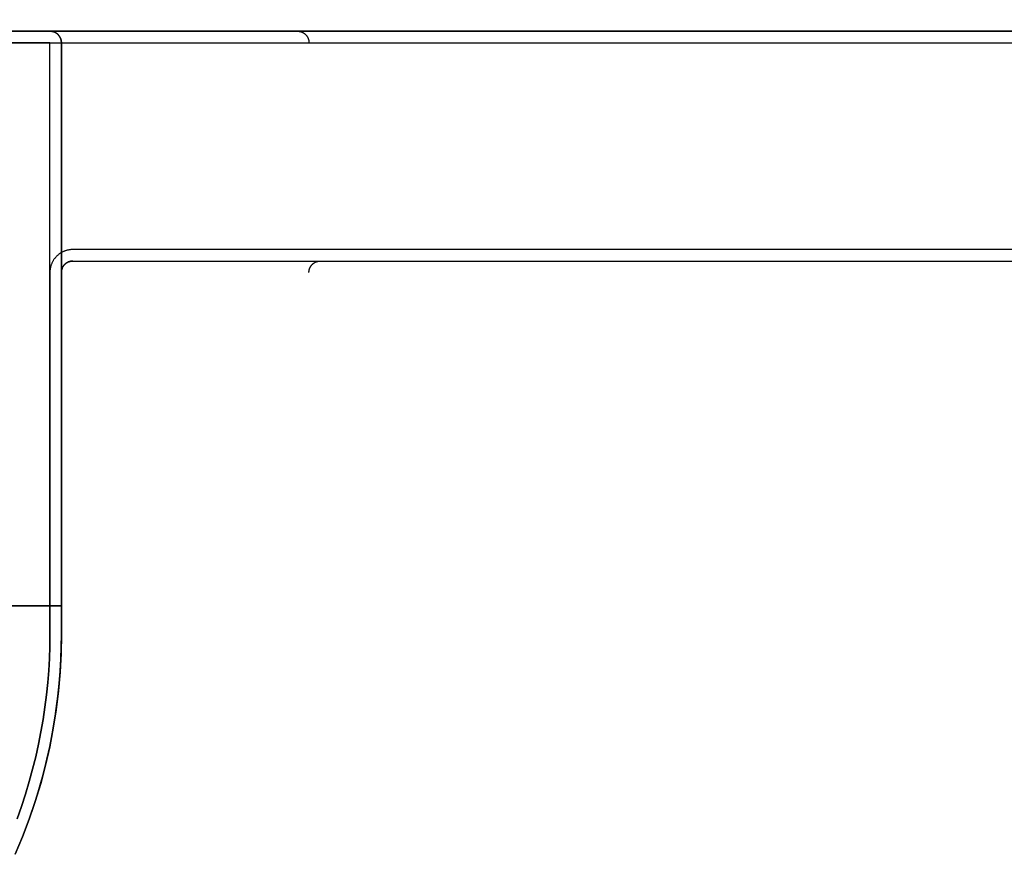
# Model space of a CAD drawing. Header units: millimetres. Extents: x -165 to 165, y -140 to 140.
# Tile 4 of 38: x -147 to -130, y -134 to -120. Entities that reach past the tile are written whole.
import ezdxf

# ---------------------------------------------------------------- set-up
doc = ezdxf.new("R2010")
doc.units = ezdxf.units.MM
doc.header["$MEASUREMENT"] = 0
doc.layers.add('Predefinito', color=5, linetype='Continuous')

# ---------------------------------------------------------------- blocks, each defined once
blk = doc.blocks.new('(#617) SUMATRA')
at = {"layer": 'Predefinito', "extrusion": (0, 1, 0)}
for points in [[(160.7671447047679, 4.747059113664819), (-164.7236053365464, 58.95396950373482)], [(165, -4.97e-14), (146.2, 3.078525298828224)], [(-164.7707041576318, 59.16456785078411), (160.8, 4.944341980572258)], [(146, 3.111275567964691), (-45.00000000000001, 34.38778259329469)], [(146, 4.631253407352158), (-45.00000000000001, 35.90776043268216)], [(-45.00000000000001, 35.9077604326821), (146, 4.631253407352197)], [(-45.00000000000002, 35.9077604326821), (146, 4.631253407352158)], [(-45.00000000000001, 34.38778259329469), (146, 3.111275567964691)], [(146, 4.428589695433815), (-45.00000000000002, 35.70509672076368)], [(145.9999999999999, 3.111275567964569), (-45.00000000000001, 34.38778259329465)], [(145.8, 3.144025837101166), (-45.00000000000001, 34.38778259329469)], [(-44.99999999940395, 59.80000690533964), (145.8, 59.8)], [(146, 59.8), (146.0001165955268, 59.80682822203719), (146.0004662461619, 59.81364848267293), (146.0010485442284, 59.8204528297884), (146.0018628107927, 59.82723332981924), (146.0029080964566, 59.83398207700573), (146.0041831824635, 59.84069120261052), (146.0056865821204, 59.84735288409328), (146.0074165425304, 59.8539593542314), (146.0093710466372, 59.86050291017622), (146.0115478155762, 59.86697592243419), (146.0139443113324, 59.87337084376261), (146.0165577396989, 59.87968021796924), (146.0193850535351, 59.88589668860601), (146.0224229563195, 59.89201300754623), (146.0256679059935, 59.8980220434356), (146.0291161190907, 59.90391679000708), (146.0327635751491, 59.90969037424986), (146.0366060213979, 59.91533606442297), (146.0406389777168, 59.92084727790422), (146.0448577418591, 59.92621758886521), (146.0492573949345, 59.93144073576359), (146.0538328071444, 59.93651062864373), (146.0585786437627, 59.94142135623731), (146.0634893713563, 59.94616719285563), (146.0685592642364, 59.95074260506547), (146.0737824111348, 59.95514225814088), (146.0791527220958, 59.95936102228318), (146.084663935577, 59.96339397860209), (146.0903096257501, 59.96723642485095), (146.0960832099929, 59.9708838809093), (146.1019779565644, 59.97433209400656), (146.1079869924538, 59.97757704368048), (146.114103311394, 59.98061494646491), (146.1203197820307, 59.9834422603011), (146.1266291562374, 59.98605568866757), (146.1330240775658, 59.98845218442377), (146.1394970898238, 59.99062895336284), (146.1460406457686, 59.99258345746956), (146.1526471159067, 59.9943134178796), (146.1593087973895, 59.99581681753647), (146.1660179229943, 59.99709190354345), (146.1727666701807, 59.99813718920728), (146.1795471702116, 59.99895145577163), (146.1863515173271, 59.99953375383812), (146.1931717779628, 59.99988340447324), (146.2, 60.00000000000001)], [(146.2, 60), (146.1931717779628, 59.99988340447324), (146.186351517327, 59.99953375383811), (146.1795471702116, 59.99895145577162), (146.1727666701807, 59.99813718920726), (146.1660179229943, 59.99709190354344), (146.1593087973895, 59.99581681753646), (146.1526471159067, 59.99431341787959), (146.1460406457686, 59.99258345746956), (146.1394970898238, 59.99062895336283), (146.1330240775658, 59.98845218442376), (146.1266291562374, 59.98605568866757), (146.1203197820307, 59.98344226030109), (146.114103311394, 59.9806149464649), (146.1079869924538, 59.97757704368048), (146.1019779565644, 59.97433209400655), (146.0960832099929, 59.9708838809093), (146.0903096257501, 59.96723642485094), (146.084663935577, 59.96339397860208), (146.0791527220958, 59.95936102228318), (146.0737824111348, 59.95514225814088), (146.0685592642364, 59.95074260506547), (146.0634893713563, 59.94616719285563), (146.0585786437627, 59.94142135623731), (146.0538328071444, 59.93651062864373), (146.0492573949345, 59.93144073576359), (146.0448577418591, 59.92621758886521), (146.0406389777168, 59.92084727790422), (146.0366060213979, 59.91533606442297), (146.032763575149, 59.90969037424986), (146.0291161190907, 59.90391679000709), (146.0256679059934, 59.8980220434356), (146.0224229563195, 59.89201300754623), (146.0193850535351, 59.88589668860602), (146.0165577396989, 59.87968021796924), (146.0139443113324, 59.87337084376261), (146.0115478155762, 59.86697592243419), (146.0093710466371, 59.86050291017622), (146.0074165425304, 59.8539593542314), (146.0056865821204, 59.84735288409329), (146.0041831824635, 59.84069120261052), (146.0029080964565, 59.83398207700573), (146.0018628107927, 59.82723332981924), (146.0010485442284, 59.8204528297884), (146.0004662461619, 59.81364848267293), (146.0001165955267, 59.80682822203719), (146, 59.8)], [(146, 59.8), (146.0001165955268, 59.80682822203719), (146.0004662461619, 59.81364848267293), (146.0010485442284, 59.8204528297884), (146.0018628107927, 59.82723332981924), (146.0029080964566, 59.83398207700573), (146.0041831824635, 59.84069120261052), (146.0056865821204, 59.84735288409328), (146.0074165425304, 59.8539593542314), (146.0093710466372, 59.86050291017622), (146.0115478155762, 59.86697592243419), (146.0139443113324, 59.87337084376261), (146.0165577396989, 59.87968021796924), (146.0193850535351, 59.88589668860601), (146.0224229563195, 59.89201300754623), (146.0256679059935, 59.8980220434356), (146.0291161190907, 59.90391679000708), (146.0327635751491, 59.90969037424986), (146.0366060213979, 59.91533606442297), (146.0406389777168, 59.92084727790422), (146.0448577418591, 59.92621758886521), (146.0492573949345, 59.93144073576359), (146.0538328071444, 59.93651062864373), (146.0585786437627, 59.94142135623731), (146.0634893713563, 59.94616719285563), (146.0685592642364, 59.95074260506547), (146.0737824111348, 59.95514225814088), (146.0791527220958, 59.95936102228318), (146.084663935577, 59.96339397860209), (146.0903096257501, 59.96723642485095), (146.0960832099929, 59.9708838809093), (146.1019779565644, 59.97433209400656), (146.1079869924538, 59.97757704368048), (146.114103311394, 59.98061494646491), (146.1203197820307, 59.9834422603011), (146.1266291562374, 59.98605568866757), (146.1330240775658, 59.98845218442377), (146.1394970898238, 59.99062895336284), (146.1460406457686, 59.99258345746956), (146.1526471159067, 59.9943134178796), (146.1593087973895, 59.99581681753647), (146.1660179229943, 59.99709190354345), (146.1727666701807, 59.99813718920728), (146.1795471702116, 59.99895145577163), (146.1863515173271, 59.99953375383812), (146.1931717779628, 59.99988340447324), (146.2, 60.00000000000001)]]:
    blk.add_lwpolyline(points, dxfattribs=at)
at = {"layer": 'Predefinito'}
for points in [[(-165, -120), (-146.2, -120)], [(164.7928939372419, -120), (-160.8, -120)], [(-160.8, -120), (3.893109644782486, -120)], [(-155.6, -120), (-146.2, -120)], [(-146, -120.2), (-146.0001165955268, -120.1931717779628), (-146.0004662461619, -120.1863515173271), (-146.0010485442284, -120.1795471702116), (-146.0018628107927, -120.1727666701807), (-146.0029080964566, -120.1660179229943), (-146.0041831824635, -120.1593087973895), (-146.0056865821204, -120.1526471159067), (-146.0074165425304, -120.1460406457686), (-146.0093710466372, -120.1394970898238), (-146.0115478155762, -120.1330240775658), (-146.0139443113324, -120.1266291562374), (-146.0165577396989, -120.1203197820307), (-146.0193850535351, -120.114103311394), (-146.0224229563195, -120.1079869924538), (-146.0256679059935, -120.1019779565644), (-146.0291161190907, -120.0960832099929), (-146.0327635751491, -120.0903096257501), (-146.0366060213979, -120.084663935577), (-146.0406389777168, -120.0791527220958), (-146.0448577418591, -120.0737824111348), (-146.0492573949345, -120.0685592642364), (-146.0538328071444, -120.0634893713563), (-146.0585786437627, -120.0585786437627), (-146.0634893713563, -120.0538328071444), (-146.0685592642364, -120.0492573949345), (-146.0737824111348, -120.0448577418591), (-146.0791527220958, -120.0406389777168), (-146.084663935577, -120.0366060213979), (-146.0903096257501, -120.0327635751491), (-146.0960832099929, -120.0291161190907), (-146.1019779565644, -120.0256679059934), (-146.1079869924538, -120.0224229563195), (-146.114103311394, -120.0193850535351), (-146.1203197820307, -120.0165577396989), (-146.1266291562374, -120.0139443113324), (-146.1330240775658, -120.0115478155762), (-146.1394970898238, -120.0093710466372), (-146.1460406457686, -120.0074165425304), (-146.1526471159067, -120.0056865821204), (-146.1593087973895, -120.0041831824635), (-146.1660179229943, -120.0029080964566), (-146.1727666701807, -120.0018628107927), (-146.1795471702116, -120.0010485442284), (-146.1863515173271, -120.0004662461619), (-146.1931717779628, -120.0001165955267), (-146.2, -120)], [(-146.2, -120), (-146.1931717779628, -120.0001165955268), (-146.1863515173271, -120.0004662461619), (-146.1795471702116, -120.0010485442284), (-146.1727666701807, -120.0018628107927), (-146.1660179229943, -120.0029080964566), (-146.1593087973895, -120.0041831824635), (-146.1526471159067, -120.0056865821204), (-146.1460406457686, -120.0074165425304), (-146.1394970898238, -120.0093710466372), (-146.1330240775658, -120.0115478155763), (-146.1266291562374, -120.0139443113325), (-146.1203197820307, -120.0165577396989), (-146.114103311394, -120.0193850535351), (-146.1079869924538, -120.0224229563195), (-146.1019779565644, -120.0256679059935), (-146.0960832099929, -120.0291161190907), (-146.0903096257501, -120.0327635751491), (-146.084663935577, -120.0366060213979), (-146.0791527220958, -120.0406389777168), (-146.0737824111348, -120.0448577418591), (-146.0685592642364, -120.0492573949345), (-146.0634893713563, -120.0538328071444), (-146.0585786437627, -120.0585786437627), (-146.0538328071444, -120.0634893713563), (-146.0492573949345, -120.0685592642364), (-146.0448577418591, -120.0737824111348), (-146.0406389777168, -120.0791527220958), (-146.0366060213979, -120.084663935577), (-146.0327635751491, -120.0903096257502), (-146.0291161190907, -120.0960832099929), (-146.0256679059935, -120.1019779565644), (-146.0224229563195, -120.1079869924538), (-146.0193850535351, -120.114103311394), (-146.0165577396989, -120.1203197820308), (-146.0139443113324, -120.1266291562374), (-146.0115478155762, -120.1330240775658), (-146.0093710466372, -120.1394970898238), (-146.0074165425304, -120.1460406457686), (-146.0056865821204, -120.1526471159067), (-146.0041831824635, -120.1593087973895), (-146.0029080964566, -120.1660179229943), (-146.0018628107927, -120.1727666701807), (-146.0010485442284, -120.1795471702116), (-146.0004662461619, -120.1863515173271), (-146.0001165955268, -120.1931717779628), (-146, -120.2)], [(-160.8, -120.2), (164.792893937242, -120.2)], [(-146, -120.2), (-146, -120.5)], [(-146, -120.2), (-146, -130.5)], [(-146, -121.8), (-146, -120.5)], [(-146, -122), (-146, -124.2)], [(-145.8, -123.8), (-145.8088783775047, -123.8000985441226), (-145.8178320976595, -123.8003976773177), (-145.8268552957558, -123.800902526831), (-145.8359417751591, -123.8016180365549), (-145.8450850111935, -123.8025489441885), (-145.8542781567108, -123.8036997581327), (-145.86351404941, -123.8050747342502), (-145.8727852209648, -123.8066778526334), (-145.8820839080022, -123.8085127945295), (-145.8914020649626, -123.8105829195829), (-145.9007313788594, -123.8128912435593), (-145.9100632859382, -123.8154404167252), (-145.9193889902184, -123.8182327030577), (-145.9286994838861, -123.8212699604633), (-145.9379855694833, -123.824553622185), (-145.9472378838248, -123.828084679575), (-145.9564469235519, -123.8318636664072), (-145.965603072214, -123.8358906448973), (-145.9746966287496, -123.8401651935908), (-145.9837178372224, -123.8446863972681), (-145.9926569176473, -123.8494528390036), (-146.0015040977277, -123.854462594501), (-146.0102496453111, -123.8597132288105), (-146.0188839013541, -123.8652017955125), (-146.027397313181, -123.8709248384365), (-146.0357804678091, -123.8768783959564), (-146.0440241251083, -123.8830580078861), (-146.0521192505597, -123.8894587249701), (-146.0600570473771, -123.8960751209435), (-146.0678289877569, -123.9029013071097), (-146.075426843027, -123.9099309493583), (-146.0828427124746, -123.9171572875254), (-146.0900690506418, -123.9245731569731), (-146.0970986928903, -123.9321710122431), (-146.1039248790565, -123.9399429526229), (-146.11054127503, -123.9478807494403), (-146.1169419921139, -123.9559758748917), (-146.1231216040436, -123.9642195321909), (-146.1290751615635, -123.972602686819), (-146.1347982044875, -123.9811160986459), (-146.1402867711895, -123.989750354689), (-146.145537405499, -123.9984959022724), (-146.1505471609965, -124.0073430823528), (-146.1553136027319, -124.0162821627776), (-146.1598348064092, -124.0253033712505), (-146.1641093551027, -124.0343969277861), (-146.1681363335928, -124.0435530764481), (-146.171915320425, -124.0527621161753), (-146.175446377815, -124.0620144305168), (-146.1787300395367, -124.0713005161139), (-146.1817672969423, -124.0806110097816), (-146.1845595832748, -124.0899367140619), (-146.1871087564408, -124.0992686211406), (-146.1894170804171, -124.1085979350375), (-146.1914872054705, -124.1179160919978), (-146.1933221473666, -124.1272147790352), (-146.1949252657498, -124.13648595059), (-146.1963002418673, -124.1457218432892), (-146.1974510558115, -124.1549149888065), (-146.1983819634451, -124.1640582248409), (-146.199097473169, -124.1731447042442), (-146.1996023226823, -124.1821679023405), (-146.1999014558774, -124.1911216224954), (-146.2, -124.2)], [(45, -123.8), (-145.8, -123.8)], [(-146, -124.2), (-145.9998834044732, -124.1931717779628), (-145.9995337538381, -124.1863515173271), (-145.9989514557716, -124.1795471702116), (-145.9981371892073, -124.1727666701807), (-145.9970919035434, -124.1660179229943), (-145.9958168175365, -124.1593087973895), (-145.9943134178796, -124.1526471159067), (-145.9925834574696, -124.1460406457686), (-145.9906289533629, -124.1394970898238), (-145.9884521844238, -124.1330240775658), (-145.9860556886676, -124.1266291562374), (-145.9834422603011, -124.1203197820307), (-145.9806149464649, -124.114103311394), (-145.9775770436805, -124.1079869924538), (-145.9743320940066, -124.1019779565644), (-145.9708838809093, -124.0960832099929), (-145.967236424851, -124.0903096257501), (-145.9633939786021, -124.084663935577), (-145.9593610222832, -124.0791527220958), (-145.9551422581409, -124.0737824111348), (-145.9507426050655, -124.0685592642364), (-145.9461671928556, -124.0634893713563), (-145.9414213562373, -124.0585786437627), (-145.9365106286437, -124.0538328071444), (-145.9314407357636, -124.0492573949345), (-145.9262175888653, -124.0448577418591), (-145.9208472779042, -124.0406389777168), (-145.915336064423, -124.0366060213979), (-145.9096903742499, -124.032763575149), (-145.9039167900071, -124.0291161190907), (-145.8980220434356, -124.0256679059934), (-145.8920130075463, -124.0224229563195), (-145.885896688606, -124.0193850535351), (-145.8796802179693, -124.0165577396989), (-145.8733708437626, -124.0139443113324), (-145.8669759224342, -124.0115478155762), (-145.8605029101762, -124.0093710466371), (-145.8539593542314, -124.0074165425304), (-145.8473528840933, -124.0056865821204), (-145.8406912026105, -124.0041831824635), (-145.8339820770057, -124.0029080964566), (-145.8272333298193, -124.0018628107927), (-145.8204528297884, -124.0010485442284), (-145.813648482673, -124.0004662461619), (-145.8068282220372, -124.0001165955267), (-145.8, -124)], [(-145.8, -124), (-145.8068282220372, -124.0001165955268), (-145.8136484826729, -124.0004662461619), (-145.8204528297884, -124.0010485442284), (-145.8272333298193, -124.0018628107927), (-145.8339820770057, -124.0029080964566), (-145.8406912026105, -124.0041831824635), (-145.8473528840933, -124.0056865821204), (-145.8539593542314, -124.0074165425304), (-145.8605029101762, -124.0093710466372), (-145.8669759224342, -124.0115478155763), (-145.8733708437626, -124.0139443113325), (-145.8796802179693, -124.0165577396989), (-145.885896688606, -124.0193850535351), (-145.8920130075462, -124.0224229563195), (-145.8980220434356, -124.0256679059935), (-145.9039167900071, -124.0291161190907), (-145.9096903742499, -124.0327635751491), (-145.915336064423, -124.0366060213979), (-145.9208472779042, -124.0406389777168), (-145.9262175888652, -124.0448577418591), (-145.9314407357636, -124.0492573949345), (-145.9365106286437, -124.0538328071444), (-145.9414213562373, -124.0585786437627), (-145.9461671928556, -124.0634893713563), (-145.9507426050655, -124.0685592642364), (-145.9551422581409, -124.0737824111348), (-145.9593610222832, -124.0791527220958), (-145.9633939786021, -124.084663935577), (-145.9672364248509, -124.0903096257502), (-145.9708838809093, -124.0960832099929), (-145.9743320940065, -124.1019779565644), (-145.9775770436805, -124.1079869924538), (-145.9806149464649, -124.114103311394), (-145.9834422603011, -124.1203197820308), (-145.9860556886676, -124.1266291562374), (-145.9884521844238, -124.1330240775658), (-145.9906289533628, -124.1394970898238), (-145.9925834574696, -124.1460406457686), (-145.9943134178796, -124.1526471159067), (-145.9958168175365, -124.1593087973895), (-145.9970919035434, -124.1660179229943), (-145.9981371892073, -124.1727666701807), (-145.9989514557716, -124.1795471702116), (-145.9995337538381, -124.1863515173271), (-145.9998834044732, -124.1931717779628), (-146, -124.2)], [(-145.8, -124), (27.19391930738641, -124)], [(-146.2, -124.2), (-146.2, -130.5)], [(-146, -130.5), (-146, -124.2)], [(-146, -130.5), (-146, -124.2)], [(-146, -130), (-148, -130)], [(-146, -130.5), (-146.0056606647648, -130.8279033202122), (-146.0226359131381, -131.1554158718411), (-146.0509055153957, -131.4821473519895), (-146.0904357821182, -131.8077083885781), (-146.1411796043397, -132.1317110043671), (-146.2030765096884, -132.4537690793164), (-146.2760527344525, -132.7734988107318), (-146.3600213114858, -133.0905191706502), (-146.4548821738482, -133.4044523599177), (-146.5605222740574, -133.7149242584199), (-146.6768157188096, -134.0215648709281), (-146.803623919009, -134.3240087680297)], [(-146.803623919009, -134.3240087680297), (-146.6768157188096, -134.0215648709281), (-146.5605222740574, -133.7149242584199), (-146.4548821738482, -133.4044523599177), (-146.3600213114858, -133.0905191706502), (-146.2760527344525, -132.7734988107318), (-146.2030765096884, -132.4537690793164), (-146.1411796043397, -132.1317110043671), (-146.0904357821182, -131.8077083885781), (-146.0509055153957, -131.4821473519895), (-146.0226359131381, -131.1554158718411), (-146.0056606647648, -130.8279033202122), (-146, -130.5)], [(-146, -130.5), (-146.0056606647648, -130.8279033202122), (-146.0226359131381, -131.1554158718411), (-146.0509055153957, -131.4821473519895), (-146.0904357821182, -131.8077083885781), (-146.1411796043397, -132.1317110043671), (-146.2030765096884, -132.4537690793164), (-146.2760527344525, -132.7734988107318), (-146.3600213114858, -133.0905191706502), (-146.4548821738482, -133.4044523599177), (-146.5605222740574, -133.7149242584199), (-146.6768157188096, -134.0215648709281), (-146.803623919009, -134.3240087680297)], [(-146.2, -130.5), (-146.2022911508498, -130.7064222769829), (-146.2092459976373, -130.9145962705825), (-146.220983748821, -131.1243856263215), (-146.2376193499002, -131.3356462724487), (-146.2592629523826, -131.5482265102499), (-146.2860193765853, -131.761967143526), (-146.3179875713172, -131.9767016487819), (-146.3552600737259, -132.1922563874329), (-146.3979224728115, -132.408450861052), (-146.4460528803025, -132.62509801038), (-146.4997214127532, -132.8420045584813), (-146.5589896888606, -133.0589713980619), (-146.6239103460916, -133.2757940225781), (-146.6945265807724, -133.4922630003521), (-146.7708717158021, -133.708164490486)]]:
    blk.add_lwpolyline(points, dxfattribs=at)
at = {"layer": 'Predefinito', "extrusion": (-0.1615990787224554, 0, 0.9868564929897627)}
blk.add_lwpolyline([(120, -143.7809324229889), (120.0000492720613, -143.7764341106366), (120.0001988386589, -143.7718976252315), (120.0004512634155, -143.7673259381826), (120.0008090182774, -143.7627221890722), (120.0012744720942, -143.7580896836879), (120.0018498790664, -143.7534318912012), (120.0025373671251, -143.7487524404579), (120.0033389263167, -143.744055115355), (120.0042563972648, -143.7393438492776), (120.0052914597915, -143.7346227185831), (120.0064456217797, -143.7298959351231), (120.0077202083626, -143.7251678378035), (120.0091163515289, -143.7204428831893), (120.0106349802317, -143.715725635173), (120.0122768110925, -143.7110207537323), (120.0140423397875, -143.7063329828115), (120.0159318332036, -143.7016671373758), (120.0179453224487, -143.697028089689), (120.0200825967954, -143.6924207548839), (120.022343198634, -143.6878500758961), (120.0247264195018, -143.683321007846), (120.0272312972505, -143.6788385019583), (120.0298566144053, -143.6744074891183), (120.0326008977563, -143.67003286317), (120.0354624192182, -143.6657194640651), (120.0384391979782, -143.6614720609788), (120.0415290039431, -143.6572953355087), (120.044729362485, -143.6531938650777), (120.0480375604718, -143.649172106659), (120.0514506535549, -143.6452343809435), (120.0549654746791, -143.6413848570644), (120.0585786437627, -143.637627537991), (120.0622865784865, -143.6339662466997), (120.0660855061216, -143.6304046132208), (120.0699714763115, -143.6269460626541), (120.0739403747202, -143.6235938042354), (120.0779879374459, -143.6203508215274), (120.0821097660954, -143.6172198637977), (120.0863013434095, -143.6142034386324), (120.090558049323, -143.6113038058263), (120.0948751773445, -143.608522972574), (120.0992479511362, -143.6058626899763), (120.1036715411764, -143.603324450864), (120.1081410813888, -143.6009094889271), (120.1126516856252, -143.5986187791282), (120.117198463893, -143.5964530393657), (120.1217765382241, -143.5944127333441), (120.1263810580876, -143.5924980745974), (120.1310072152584, -143.5907090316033), (120.135650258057, -143.5890453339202), (120.1403055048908, -143.5875064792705), (120.1449683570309, -143.5860917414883), (120.1496343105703, -143.584800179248), (120.1542989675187, -143.5836306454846), (120.1589580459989, -143.5825817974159), (120.1636073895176, -143.5816521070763), (120.168242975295, -143.5808398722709), (120.1728609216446, -143.5801432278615), (120.1774574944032, -143.5795601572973), (120.1820291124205, -143.5790885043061), (120.1865723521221, -143.5787259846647), (120.1910839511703, -143.5784701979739), (120.1955608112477, -143.5783186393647), (120.2, -143.5782687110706)], dxfattribs=at)
at = {"layer": 'Predefinito', "extrusion": (1, 0, 0)}
for points in [[(-120, 0), (-120, 3.078525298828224)], [(-120.2, 3.111275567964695), (-120.2, 0)], [(-120.5, 4.631253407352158), (-120.5, 3.111275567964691)], [(-122, 3.111275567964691), (-122, 4.428589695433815)], [(-123.8, 59.99999999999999), (-123.8068282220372, 59.99988340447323), (-123.8136484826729, 59.9995337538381), (-123.8204528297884, 59.99895145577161), (-123.8272333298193, 59.99813718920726), (-123.8339820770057, 59.99709190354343), (-123.8406912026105, 59.99581681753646), (-123.8473528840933, 59.99431341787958), (-123.8539593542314, 59.99258345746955), (-123.8605029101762, 59.99062895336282), (-123.8669759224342, 59.98845218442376), (-123.8733708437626, 59.98605568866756), (-123.8796802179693, 59.98344226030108), (-123.885896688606, 59.9806149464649), (-123.8920130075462, 59.97757704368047), (-123.8980220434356, 59.97433209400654), (-123.9039167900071, 59.97088388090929), (-123.9096903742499, 59.96723642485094), (-123.915336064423, 59.96339397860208), (-123.9208472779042, 59.95936102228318), (-123.9262175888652, 59.95514225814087), (-123.9314407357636, 59.95074260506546), (-123.9365106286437, 59.94616719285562), (-123.9414213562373, 59.94142135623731), (-123.9461671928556, 59.93651062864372), (-123.9507426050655, 59.93144073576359), (-123.9551422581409, 59.92621758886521), (-123.9593610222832, 59.92084727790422), (-123.9633939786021, 59.91533606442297), (-123.967236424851, 59.90969037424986), (-123.9708838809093, 59.90391679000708), (-123.9743320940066, 59.8980220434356), (-123.9775770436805, 59.89201300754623), (-123.9806149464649, 59.88589668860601), (-123.9834422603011, 59.87968021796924), (-123.9860556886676, 59.87337084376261), (-123.9884521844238, 59.86697592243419), (-123.9906289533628, 59.86050291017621), (-123.9925834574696, 59.8539593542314), (-123.9943134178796, 59.84735288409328), (-123.9958168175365, 59.84069120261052), (-123.9970919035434, 59.83398207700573), (-123.9981371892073, 59.82723332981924), (-123.9989514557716, 59.8204528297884), (-123.9995337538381, 59.81364848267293), (-123.9998834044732, 59.80682822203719), (-124, 59.8)], [(-124, 59.8), (-124, 3.144025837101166)], [(-124.2, 59.8), (-124.2, 3.111275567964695)], [(-125.35, 4e-16), (-125.35, 59.8)], [(-130.5, 0), (-130.5, 59.8)]]:
    blk.add_lwpolyline(points, dxfattribs=at)
at = {"layer": 'Predefinito', "extrusion": (-0.1615990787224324, 0, 0.9868564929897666)}
blk.add_lwpolyline([(124.2, -143.5782687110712), (124.1955608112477, -143.578218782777), (124.1910839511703, -143.5780672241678), (124.1865723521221, -143.577811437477), (124.1820291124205, -143.5774489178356), (124.1774574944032, -143.5769772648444), (124.1728609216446, -143.5763941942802), (124.168242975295, -143.5756975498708), (124.1636073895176, -143.5748853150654), (124.1589580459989, -143.5739556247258), (124.1542989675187, -143.5729067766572), (124.1496343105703, -143.5717372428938), (124.1449683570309, -143.5704456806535), (124.1403055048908, -143.5690309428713), (124.1356502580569, -143.5674920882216), (124.1310072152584, -143.5658283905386), (124.1263810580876, -143.5640393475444), (124.121776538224, -143.5621246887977), (124.117198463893, -143.5600843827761), (124.1126516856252, -143.5579186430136), (124.1081410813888, -143.5556279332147), (124.1036715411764, -143.5532129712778), (124.0992479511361, -143.5506747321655), (124.0948751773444, -143.5480144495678), (124.0905580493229, -143.5452336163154), (124.0863013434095, -143.5423339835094), (124.0821097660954, -143.5393175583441), (124.0779879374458, -143.5361866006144), (124.0739403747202, -143.5329436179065), (124.0699714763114, -143.5295913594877), (124.0660855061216, -143.526132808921), (124.0622865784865, -143.5225711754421), (124.0585786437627, -143.5189098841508), (124.0549654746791, -143.5151525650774), (124.0514506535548, -143.5113030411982), (124.0480375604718, -143.5073653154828), (124.044729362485, -143.5033435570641), (124.041529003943, -143.499242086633), (124.0384391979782, -143.4950653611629), (124.0354624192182, -143.4908179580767), (124.0326008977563, -143.4865045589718), (124.0298566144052, -143.4821299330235), (124.0272312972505, -143.4776989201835), (124.0247264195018, -143.4732164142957), (124.0223431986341, -143.4686873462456), (124.0200825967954, -143.4641166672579), (124.0179453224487, -143.4595093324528), (124.0159318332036, -143.454870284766), (124.0140423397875, -143.4502044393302), (124.0122768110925, -143.4455166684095), (124.0106349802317, -143.4408117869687), (124.0091163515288, -143.4360945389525), (124.0077202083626, -143.4313695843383), (124.0064456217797, -143.4266414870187), (124.0052914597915, -143.4219147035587), (124.0042563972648, -143.4171935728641), (124.0033389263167, -143.4124823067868), (124.0025373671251, -143.4077849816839), (124.0018498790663, -143.4031055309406), (124.0012744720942, -143.3984477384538), (124.0008090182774, -143.3938152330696), (124.0004512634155, -143.3892114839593), (124.0001988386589, -143.3846397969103), (124.0000492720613, -143.3801033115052), (124, -143.3756049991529)], dxfattribs=at)
at = {"layer": 'Predefinito'}
blk.add_polyline3d([(-146, -121.8, 4.631253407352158), (-146.0000010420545, -121.8049111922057, 4.631189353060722), (-146.0000040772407, -121.8098176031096, 4.630997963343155), (-146.0000089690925, -121.8147165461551, 4.630680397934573), (-146.0000155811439, -121.8196053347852, 4.630237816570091), (-146.0000237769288, -121.8244812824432, 4.629671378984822), (-146.0000334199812, -121.8293417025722, 4.628982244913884), (-146.0000443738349, -121.8341839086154, 4.628171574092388), (-146.0000565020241, -121.839005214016, 4.627240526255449), (-146.0000696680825, -121.8438029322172, 4.626190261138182), (-146.0000837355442, -121.848574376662, 4.625021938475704), (-146.000098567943, -121.8533168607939, 4.623736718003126), (-146.0001140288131, -121.8580276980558, 4.622335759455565), (-146.0001299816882, -121.8627042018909, 4.620820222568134), (-146.0001462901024, -121.8673436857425, 4.61919126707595), (-146.0001628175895, -121.8719434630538, 4.617450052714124), (-146.0001794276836, -121.8765008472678, 4.615597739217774), (-146.0001959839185, -121.8810131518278, 4.613635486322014), (-146.0002123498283, -121.885477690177, 4.611564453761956), (-146.0002283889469, -121.8898917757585, 4.609385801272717), (-146.0002439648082, -121.8942527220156, 4.607100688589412), (-146.0002589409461, -121.8985578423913, 4.604710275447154), (-146.0002731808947, -121.9028044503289, 4.602215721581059), (-146.0002865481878, -121.9069898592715, 4.599618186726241), (-146.0002989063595, -121.9111113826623, 4.596918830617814), (-146.0003101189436, -121.9151663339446, 4.594118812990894), (-146.0003200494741, -121.9191520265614, 4.591219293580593), (-146.000328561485, -121.923065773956, 4.588221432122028), (-146.0003355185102, -121.9269048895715, 4.585126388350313), (-146.0003407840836, -121.9306666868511, 4.581935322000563), (-146.0003442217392, -121.934348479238, 4.578649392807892), (-146.0003456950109, -121.9379475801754, 4.575269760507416), (-146.0003450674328, -121.9414613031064, 4.571797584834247), (-146.0003424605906, -121.9448848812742, 4.568236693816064), (-146.0003381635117, -121.9482167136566, 4.564589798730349), (-146.000332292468, -121.9514556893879, 4.560859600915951), (-146.0003249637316, -121.9546006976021, 4.557048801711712), (-146.0003162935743, -121.9576506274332, 4.553160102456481), (-146.0003063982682, -121.9606043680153, 4.549196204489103), (-146.0002953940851, -121.9634608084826, 4.545159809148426), (-146.0002833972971, -121.966218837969, 4.541053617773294), (-146.0002705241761, -121.9688773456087, 4.536880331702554), (-146.0002568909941, -121.9714352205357, 4.532642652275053), (-146.000242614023, -121.9738913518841, 4.528343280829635), (-146.0002278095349, -121.9762446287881, 4.523984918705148), (-146.0002125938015, -121.9784939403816, 4.519570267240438), (-146.000197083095, -121.9806381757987, 4.515102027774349), (-146.0001813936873, -121.9826762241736, 4.51058290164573), (-146.0001656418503, -121.9846069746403, 4.506015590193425), (-146.0001499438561, -121.9864293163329, 4.501402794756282), (-146.0001344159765, -121.9881421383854, 4.496747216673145), (-146.0001191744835, -121.989744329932, 4.492051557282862), (-146.0001043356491, -121.9912347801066, 4.487318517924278), (-146.0000900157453, -121.9926123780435, 4.48255079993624), (-146.0000763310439, -121.9938760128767, 4.477751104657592), (-146.0000633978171, -121.9950245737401, 4.472922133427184), (-146.0000513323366, -121.996056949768, 4.468066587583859), (-146.0000402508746, -121.9969720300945, 4.463187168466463), (-146.0000302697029, -121.9977687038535, 4.458286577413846), (-146.0000215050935, -121.9984458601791, 4.453367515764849), (-146.0000140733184, -121.9990023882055, 4.448432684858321), (-146.0000080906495, -121.9994371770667, 4.443484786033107), (-146.0000036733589, -121.9997491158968, 4.438526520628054), (-146.0000009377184, -121.9999370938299, 4.433560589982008), (-146, -122, 4.428589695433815)], dxfattribs=at)
blk = doc.blocks.new('(#620) SUMATRA PIEDINO')
at = {"layer": 'Predefinito'}
for points in [[(-9.8, 9.5), (-9.804439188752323, 9.499950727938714), (-9.808916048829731, 9.499801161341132), (-9.813427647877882, 9.499548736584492), (-9.817970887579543, 9.499190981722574), (-9.822542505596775, 9.49872552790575), (-9.8271390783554, 9.498150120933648), (-9.83175702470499, 9.497462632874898), (-9.83639261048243, 9.496661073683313), (-9.84104195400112, 9.495743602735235), (-9.845701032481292, 9.49470854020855), (-9.850365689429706, 9.493554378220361), (-9.855031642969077, 9.492279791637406), (-9.859694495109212, 9.490883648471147), (-9.86434974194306, 9.489365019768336), (-9.868992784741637, 9.487723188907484), (-9.873618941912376, 9.485957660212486), (-9.878223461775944, 9.4840681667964), (-9.882801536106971, 9.48205467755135), (-9.887348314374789, 9.47991740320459), (-9.891858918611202, 9.477656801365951), (-9.896328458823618, 9.475273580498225), (-9.900752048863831, 9.472768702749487), (-9.905124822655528, 9.47014338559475), (-9.909441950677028, 9.46739910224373), (-9.9136986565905, 9.464537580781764), (-9.91789023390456, 9.461560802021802), (-9.922012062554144, 9.458470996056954), (-9.926059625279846, 9.45527063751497), (-9.930028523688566, 9.451962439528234), (-9.933914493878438, 9.448549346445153), (-9.937713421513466, 9.445034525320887), (-9.94142135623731, 9.441421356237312), (-9.945034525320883, 9.43771342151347), (-9.948549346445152, 9.43391449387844), (-9.951962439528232, 9.430028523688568), (-9.955270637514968, 9.426059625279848), (-9.958470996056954, 9.422012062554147), (-9.961560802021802, 9.417890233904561), (-9.964537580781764, 9.413698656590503), (-9.967399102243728, 9.409441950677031), (-9.97014338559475, 9.405124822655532), (-9.972768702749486, 9.400752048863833), (-9.975273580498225, 9.39632845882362), (-9.977656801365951, 9.391858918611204), (-9.979917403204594, 9.387348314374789), (-9.982054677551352, 9.382801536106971), (-9.9840681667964, 9.378223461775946), (-9.985957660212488, 9.373618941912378), (-9.987723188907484, 9.368992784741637), (-9.989365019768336, 9.364349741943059), (-9.990883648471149, 9.359694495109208), (-9.992279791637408, 9.355031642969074), (-9.993554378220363, 9.350365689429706), (-9.994708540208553, 9.345701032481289), (-9.995743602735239, 9.341041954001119), (-9.996661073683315, 9.336392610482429), (-9.997462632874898, 9.331757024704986), (-9.99815012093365, 9.327139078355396), (-9.99872552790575, 9.322542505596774), (-9.999190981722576, 9.317970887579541), (-9.999548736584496, 9.31342764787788), (-9.999801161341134, 9.30891604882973), (-9.999950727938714, 9.304439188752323), (-10, 9.3)], [(-10, 9.3), (-9.999883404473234, 9.306828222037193), (-9.999533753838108, 9.313648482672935), (-9.99895145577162, 9.320452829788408), (-9.998137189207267, 9.32723332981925), (-9.99709190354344, 9.333982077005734), (-9.995816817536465, 9.340691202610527), (-9.994313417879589, 9.34735288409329), (-9.99258345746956, 9.353959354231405), (-9.990628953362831, 9.360502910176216), (-9.988452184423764, 9.366975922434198), (-9.986055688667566, 9.373370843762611), (-9.983442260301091, 9.379680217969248), (-9.980614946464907, 9.385896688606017), (-9.977577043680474, 9.39201300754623), (-9.97433209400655, 9.398022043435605), (-9.970883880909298, 9.403916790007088), (-9.967236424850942, 9.409690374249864), (-9.963393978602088, 9.415336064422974), (-9.959361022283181, 9.420847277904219), (-9.955142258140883, 9.42621758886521), (-9.950742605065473, 9.431440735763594), (-9.946167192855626, 9.436510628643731), (-9.94142135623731, 9.44142135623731), (-9.936510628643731, 9.446167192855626), (-9.931440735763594, 9.450742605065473), (-9.92621758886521, 9.455142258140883), (-9.920847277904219, 9.459361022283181), (-9.915336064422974, 9.463393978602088), (-9.909690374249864, 9.467236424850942), (-9.903916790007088, 9.470883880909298), (-9.898022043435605, 9.47433209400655), (-9.89201300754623, 9.477577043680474), (-9.885896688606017, 9.480614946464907), (-9.879680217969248, 9.483442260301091), (-9.873370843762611, 9.486055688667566), (-9.866975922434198, 9.488452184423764), (-9.860502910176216, 9.490628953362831), (-9.853959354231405, 9.49258345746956), (-9.84735288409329, 9.494313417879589), (-9.840691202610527, 9.495816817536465), (-9.833982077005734, 9.49709190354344), (-9.82723332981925, 9.498137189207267), (-9.820452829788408, 9.49895145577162), (-9.813648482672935, 9.499533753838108), (-9.806828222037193, 9.499883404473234), (-9.8, 9.5)], [(-9.8, 9.5), (-9.806828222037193, 9.499883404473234), (-9.813648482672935, 9.499533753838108), (-9.820452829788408, 9.49895145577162), (-9.82723332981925, 9.498137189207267), (-9.833982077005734, 9.49709190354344), (-9.840691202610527, 9.495816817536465), (-9.84735288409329, 9.494313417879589), (-9.853959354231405, 9.49258345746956), (-9.860502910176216, 9.490628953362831), (-9.866975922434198, 9.488452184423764), (-9.873370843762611, 9.486055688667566), (-9.879680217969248, 9.483442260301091), (-9.885896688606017, 9.480614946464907), (-9.89201300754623, 9.477577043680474), (-9.898022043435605, 9.47433209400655), (-9.903916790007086, 9.470883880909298), (-9.909690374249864, 9.467236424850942), (-9.915336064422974, 9.463393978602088), (-9.920847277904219, 9.459361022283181), (-9.92621758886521, 9.455142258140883), (-9.931440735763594, 9.450742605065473), (-9.936510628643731, 9.446167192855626), (-9.94142135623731, 9.44142135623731), (-9.946167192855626, 9.436510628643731), (-9.950742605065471, 9.431440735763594), (-9.955142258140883, 9.42621758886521), (-9.959361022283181, 9.420847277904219), (-9.963393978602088, 9.415336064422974), (-9.967236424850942, 9.409690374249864), (-9.970883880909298, 9.403916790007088), (-9.97433209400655, 9.398022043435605), (-9.977577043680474, 9.39201300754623), (-9.980614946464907, 9.385896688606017), (-9.983442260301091, 9.379680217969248), (-9.986055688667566, 9.373370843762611), (-9.988452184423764, 9.366975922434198), (-9.990628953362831, 9.360502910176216), (-9.99258345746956, 9.353959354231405), (-9.994313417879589, 9.34735288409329), (-9.995816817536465, 9.340691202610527), (-9.99709190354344, 9.333982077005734), (-9.998137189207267, 9.32723332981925), (-9.99895145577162, 9.320452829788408), (-9.999533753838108, 9.313648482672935), (-9.999883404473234, 9.306828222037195), (-10, 9.3)], [(0.5000000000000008, 9.499999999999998), (-9.8, 9.5)], [(-9.8, 9.5), (0.500000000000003, 9.5)], [(-9.8, 9.5), (0.4999999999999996, 9.5)], [(0, 7.499999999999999), (0, 9.5)], [(4.215614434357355, 8.743237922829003), (3.996899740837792, 8.832988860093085), (3.777157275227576, 8.916851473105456), (3.556612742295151, 8.99483843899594), (3.33548851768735, 9.066973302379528), (3.114003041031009, 9.133290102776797), (2.892370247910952, 9.193832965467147), (2.670799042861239, 9.248655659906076), (2.449492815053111, 9.297821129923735), (2.228648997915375, 9.341400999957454), (2.008458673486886, 9.379475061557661), (1.789106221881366, 9.41213074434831), (1.570769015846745, 9.439462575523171), (1.353617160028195, 9.461571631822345), (1.137813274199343, 9.478564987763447), (0.9235123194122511, 9.490555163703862), (0.710861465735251, 9.497659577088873), (0.5000000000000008, 9.499999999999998)], [(4.324008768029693, 8.69637608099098), (4.021564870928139, 8.823184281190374), (3.71492425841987, 8.939477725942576), (3.404452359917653, 9.045117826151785), (3.090519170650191, 9.139978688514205), (2.773498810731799, 9.223947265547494), (2.453769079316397, 9.296923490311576), (2.131711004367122, 9.3588203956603), (1.807708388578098, 9.40956421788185), (1.482147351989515, 9.44909448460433), (1.155415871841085, 9.477364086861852), (0.8279033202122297, 9.49433933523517), (0.5000000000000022, 9.5)], [(4.324008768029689, 8.696376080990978), (4.021564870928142, 8.82318428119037), (3.714924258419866, 8.939477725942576), (3.404452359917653, 9.045117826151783), (3.090519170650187, 9.139978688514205), (2.773498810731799, 9.223947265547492), (2.453769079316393, 9.296923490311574), (2.131711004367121, 9.358820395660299), (1.807708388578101, 9.409564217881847), (1.482147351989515, 9.449094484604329), (1.155415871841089, 9.477364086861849), (0.827903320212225, 9.494339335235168), (0.5000000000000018, 9.499999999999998)], [(-10, 9.3), (-10, -9.3)], [(-10, -9.3), (-10, 9.3)], [(-10, -9.3), (-10, 9.299999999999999)], [(0.5000000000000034, 9.299999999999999), (-9.8, 9.3)], [(-9.8, 9.3), (-9.8, -9.3)], [(0, 6.797058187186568), (0, 9.299999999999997)], [(3.708164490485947, 8.729128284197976), (3.4922630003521, 8.805473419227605), (3.275794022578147, 8.876089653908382), (3.05897139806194, 8.941010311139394), (2.842004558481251, 9.000278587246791), (2.625098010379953, 9.05394711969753), (2.408450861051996, 9.102077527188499), (2.19225638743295, 9.14473992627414), (1.976701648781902, 9.182012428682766), (1.761967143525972, 9.213980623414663), (1.548226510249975, 9.240737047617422), (1.335646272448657, 9.26238065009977), (1.124385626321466, 9.279016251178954), (0.9145962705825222, 9.290754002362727), (0.7064222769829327, 9.29770884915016), (0.5000000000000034, 9.299999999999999)]]:
    blk.add_lwpolyline(points, dxfattribs=at)
at = {"layer": 'Predefinito', "extrusion": (1, 0, 0)}
for points in [[(9.5, 2), (9.5, 0.2)], [(9.3, 7e-16), (9.306828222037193, 0.0001165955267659), (9.313648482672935, 0.0004662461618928), (9.320452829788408, 0.0010485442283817), (9.32723332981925, 0.0018628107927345), (9.333982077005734, 0.0029080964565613), (9.340691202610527, 0.0041831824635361), (9.34735288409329, 0.0056865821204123), (9.353959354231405, 0.0074165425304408), (9.360502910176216, 0.0093710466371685), (9.366975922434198, 0.0115478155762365), (9.373370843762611, 0.013944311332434), (9.379680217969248, 0.01655773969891), (9.385896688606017, 0.0193850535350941), (9.39201300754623, 0.0224229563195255), (9.398022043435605, 0.0256679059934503), (9.403916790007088, 0.0291161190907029), (9.409690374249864, 0.0327635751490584), (9.415336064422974, 0.0366060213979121), (9.420847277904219, 0.0406389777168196), (9.42621758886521, 0.0448577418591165), (9.431440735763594, 0.0492573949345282), (9.436510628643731, 0.0538328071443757), (9.44142135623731, 0.058578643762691), (9.446167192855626, 0.0634893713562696), (9.450742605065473, 0.0685592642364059), (9.455142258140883, 0.0737824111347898), (9.459361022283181, 0.0791527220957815), (9.463393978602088, 0.0846639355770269), (9.467236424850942, 0.0903096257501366), (9.470883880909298, 0.0960832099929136), (9.47433209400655, 0.1019779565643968), (9.477577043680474, 0.1079869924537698), (9.480614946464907, 0.1141033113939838), (9.483442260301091, 0.1203197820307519), (9.486055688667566, 0.1266291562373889), (9.488452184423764, 0.1330240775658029), (9.490628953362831, 0.139497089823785), (9.49258345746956, 0.1460406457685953), (9.494313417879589, 0.1526471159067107), (9.495816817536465, 0.1593087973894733), (9.49709190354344, 0.1660179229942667), (9.498137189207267, 0.1727666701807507), (9.49895145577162, 0.1795471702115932), (9.499533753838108, 0.1863515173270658), (9.499883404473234, 0.1931717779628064), (9.5, 0.2)], [(9.5, 2), (9.5, 0.2000000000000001)], [(9.3, 7e-16), (9.306828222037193, 0.0001165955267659), (9.313648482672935, 0.0004662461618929), (9.320452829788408, 0.0010485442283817), (9.32723332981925, 0.0018628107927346), (9.333982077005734, 0.0029080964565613), (9.340691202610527, 0.0041831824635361), (9.34735288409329, 0.0056865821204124), (9.353959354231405, 0.0074165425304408), (9.360502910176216, 0.0093710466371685), (9.366975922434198, 0.0115478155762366), (9.373370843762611, 0.013944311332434), (9.379680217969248, 0.0165577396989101), (9.385896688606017, 0.0193850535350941), (9.39201300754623, 0.0224229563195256), (9.398022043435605, 0.0256679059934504), (9.403916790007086, 0.0291161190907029), (9.409690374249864, 0.0327635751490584), (9.415336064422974, 0.0366060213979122), (9.420847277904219, 0.0406389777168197), (9.42621758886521, 0.0448577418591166), (9.431440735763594, 0.0492573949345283), (9.436510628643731, 0.0538328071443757), (9.44142135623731, 0.058578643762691), (9.446167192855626, 0.0634893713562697), (9.450742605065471, 0.0685592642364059), (9.455142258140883, 0.0737824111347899), (9.459361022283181, 0.0791527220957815), (9.463393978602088, 0.084663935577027), (9.467236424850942, 0.0903096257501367), (9.470883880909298, 0.0960832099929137), (9.47433209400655, 0.1019779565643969), (9.477577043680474, 0.1079869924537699), (9.480614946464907, 0.1141033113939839), (9.483442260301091, 0.1203197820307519), (9.486055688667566, 0.1266291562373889), (9.488452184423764, 0.133024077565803), (9.490628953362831, 0.1394970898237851), (9.49258345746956, 0.1460406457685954), (9.494313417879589, 0.1526471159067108), (9.495816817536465, 0.1593087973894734), (9.49709190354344, 0.1660179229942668), (9.498137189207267, 0.1727666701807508), (9.49895145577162, 0.1795471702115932), (9.499533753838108, 0.1863515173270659), (9.499883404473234, 0.1931717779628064), (9.5, 0.2)], [(9.5, 0.2), (9.499999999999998, 2)], [(9.5, 0.2), (9.499883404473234, 0.1931717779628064), (9.499533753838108, 0.1863515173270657), (9.49895145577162, 0.179547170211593), (9.498137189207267, 0.1727666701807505), (9.497091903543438, 0.1660179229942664), (9.495816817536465, 0.159308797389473), (9.494313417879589, 0.1526471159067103), (9.49258345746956, 0.1460406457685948), (9.490628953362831, 0.1394970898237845), (9.488452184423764, 0.1330240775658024), (9.486055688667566, 0.1266291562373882), (9.483442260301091, 0.1203197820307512), (9.480614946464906, 0.1141033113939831), (9.477577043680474, 0.107986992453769), (9.47433209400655, 0.101977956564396), (9.470883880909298, 0.0960832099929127), (9.467236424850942, 0.0903096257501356), (9.463393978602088, 0.0846639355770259), (9.459361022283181, 0.0791527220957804), (9.455142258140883, 0.0737824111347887), (9.450742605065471, 0.0685592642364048), (9.446167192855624, 0.0634893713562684), (9.44142135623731, 0.0585786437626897), (9.436510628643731, 0.0538328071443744), (9.431440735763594, 0.0492573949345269), (9.42621758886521, 0.0448577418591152), (9.420847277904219, 0.0406389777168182), (9.415336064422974, 0.0366060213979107), (9.409690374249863, 0.0327635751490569), (9.403916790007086, 0.0291161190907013), (9.398022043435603, 0.0256679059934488), (9.39201300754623, 0.022422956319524), (9.385896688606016, 0.0193850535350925), (9.379680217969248, 0.0165577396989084), (9.373370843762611, 0.0139443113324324), (9.366975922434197, 0.0115478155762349), (9.360502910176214, 0.0093710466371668), (9.353959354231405, 0.0074165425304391), (9.347352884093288, 0.0056865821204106), (9.340691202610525, 0.0041831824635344), (9.333982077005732, 0.0029080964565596), (9.327233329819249, 0.0018628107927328), (9.320452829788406, 0.00104854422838), (9.313648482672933, 0.0004662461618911), (9.306828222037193, 0.0001165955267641), (9.299999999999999, -1.1e-15)], [(9.3, 0.2), (9.3, 2)]]:
    blk.add_lwpolyline(points, dxfattribs=at)
at = {"layer": 'Predefinito', "extrusion": (0, 1, 0)}
blk.add_lwpolyline([(9.8, 3e-16), (9.806828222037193, 0.0001165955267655), (9.813648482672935, 0.0004662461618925), (9.820452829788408, 0.0010485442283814), (9.82723332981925, 0.0018628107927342), (9.833982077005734, 0.002908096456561), (9.840691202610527, 0.0041831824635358), (9.84735288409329, 0.005686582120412), (9.853959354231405, 0.0074165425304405), (9.860502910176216, 0.0093710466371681), (9.866975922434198, 0.0115478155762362), (9.873370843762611, 0.0139443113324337), (9.879680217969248, 0.0165577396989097), (9.885896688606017, 0.0193850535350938), (9.89201300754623, 0.0224229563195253), (9.898022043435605, 0.0256679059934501), (9.903916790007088, 0.0291161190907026), (9.909690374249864, 0.0327635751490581), (9.915336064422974, 0.0366060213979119), (9.920847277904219, 0.0406389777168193), (9.92621758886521, 0.0448577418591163), (9.931440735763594, 0.049257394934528), (9.936510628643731, 0.0538328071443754), (9.94142135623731, 0.0585786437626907), (9.946167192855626, 0.0634893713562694), (9.950742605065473, 0.0685592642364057), (9.955142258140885, 0.0737824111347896), (9.959361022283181, 0.0791527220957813), (9.963393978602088, 0.0846639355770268), (9.967236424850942, 0.0903096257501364), (9.970883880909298, 0.0960832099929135), (9.97433209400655, 0.1019779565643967), (9.977577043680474, 0.1079869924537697), (9.980614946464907, 0.1141033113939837), (9.983442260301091, 0.1203197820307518), (9.986055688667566, 0.1266291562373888), (9.988452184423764, 0.1330240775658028), (9.990628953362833, 0.1394970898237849), (9.99258345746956, 0.1460406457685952), (9.994313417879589, 0.1526471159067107), (9.995816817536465, 0.1593087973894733), (9.99709190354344, 0.1660179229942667), (9.998137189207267, 0.1727666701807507), (9.99895145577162, 0.1795471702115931), (9.999533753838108, 0.1863515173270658), (9.999883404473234, 0.1931717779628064), (10, 0.2)], dxfattribs=at)
blk = doc.blocks.new('(#609) Assem1')
at = {"layer": 'Predefinito'}
blk.add_blockref('(#617) SUMATRA', (0, 0), dxfattribs=at)
at = {"layer": 'Predefinito', "rotation": -90}
blk.add_blockref('(#620) SUMATRA PIEDINO', (-155.5, -130, -2), dxfattribs=at)

msp = doc.modelspace()

# ---------------------------------------------------------------- block references
at = {"layer": 'Predefinito'}
msp.add_blockref('(#609) Assem1', (0, 0), dxfattribs=at)

doc.saveas('drawing.dxf')
